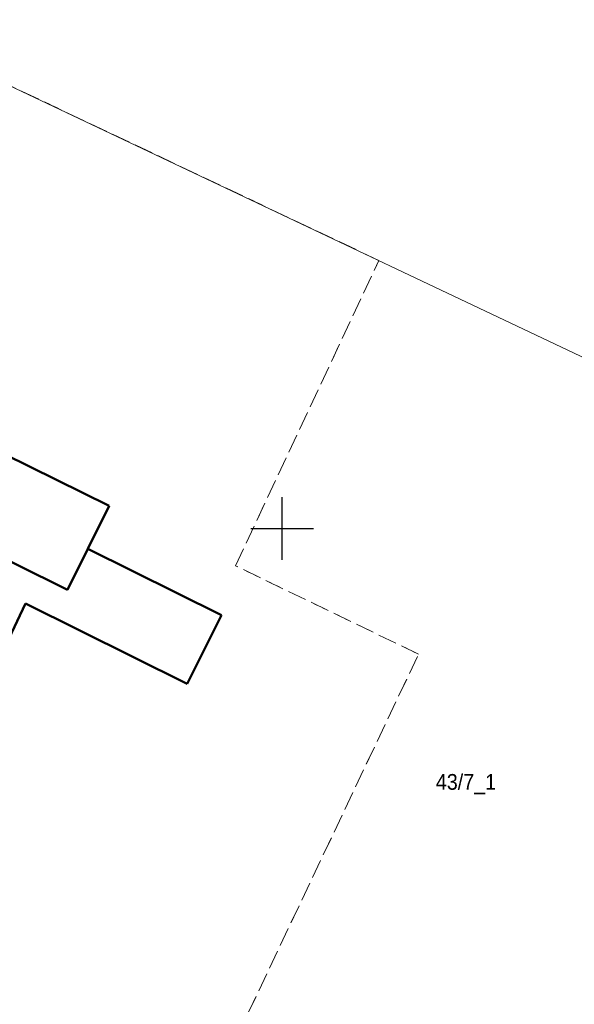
# Model space of a CAD drawing. Header units: feet. Extents: x 6524992 to 6535022, y 6047591 to 6067901.
# Tile 17 of 24: x 6531629 to 6531673, y 6049112 to 6049191. Entities that reach past the tile are written whole.
import ezdxf
from ezdxf.enums import TextEntityAlignment as Align

# ---------------------------------------------------------------- set-up
doc = ezdxf.new("R2010")
doc.units = ezdxf.units.FT
doc.header["$MEASUREMENT"] = 0
for name, pattern in [('1.5_0.5', [2, 1.5, -0.5]), ('218-500', [1, 0.5, -0.5]), ('219-500', [0])]:
    doc.linetypes.add(name, pattern=pattern)
doc.layers.get('0').update_dxf_attribs({"linetype": 'CONTINUOUS', "lineweight": 18})
for name, color, linetype, transparency in [('211-Nr działki', 7, 'CONTINUOUS', 0.5), ('217-Granica konturu klasyfikcyjnego', 7, 'CONTINUOUS', 0.5), ('218-Granica użytku', 7, 'CONTINUOUS', 0.5), ('219-Linia granicy', 7, 'CONTINUOUS', 0.5), ('312-Budynek (powierzchnia)', 7, 'CONTINUOUS', 0.5), ('Wstawianie ramki sekcyjnej z opisem', 7, 'CONTINUOUS', 0.5)]:
    doc.layers.add(name, color=color, linetype=linetype, transparency=transparency)
doc.styles.get("Standard").update_dxf_attribs({"font": 'arial.ttf'})

# ---------------------------------------------------------------- blocks, each defined once
blk = doc.blocks.new('RAMKA500K')
at = {"color": 0}
for p, q in [((50, 147.5), (50, 152.5)), ((47.5, 150), (52.5, 150))]:
    blk.add_line(p, q, dxfattribs=at)

msp = doc.modelspace()

# ---------------------------------------------------------------- linework, layer by layer
at = {"layer": '217-Granica konturu klasyfikcyjnego', "color": 3, "linetype": '1.5_0.5', "lineweight": 18, "flags": 128}
for points in [[(6531657.69, 6049171.37), (6531594.76, 6049201.18)], [(6531646.26, 6049147.03), (6531657.69, 6049171.37)], [(6531660.86, 6049139.99), (6531646.26, 6049147.03)], [(6531643.83, 6049104.13), (6531660.86, 6049139.99)]]:
    msp.add_lwpolyline(points, dxfattribs=at)
at = {"layer": '218-Granica użytku', "color": 3, "linetype": '218-500', "lineweight": 18, "flags": 128}
for points in [[(6531657.69, 6049171.37), (6531594.76, 6049201.18)], [(6531646.26, 6049147.03), (6531657.69, 6049171.37)], [(6531660.86, 6049139.99), (6531646.26, 6049147.03)], [(6531643.83, 6049104.13), (6531660.86, 6049139.99)]]:
    msp.add_lwpolyline(points, dxfattribs=at)
at = {"layer": '219-Linia granicy', "color": 3, "linetype": '219-500', "lineweight": 18, "flags": 128}
msp.add_lwpolyline([(6531721.91, 6049140.95), (6531594.76, 6049201.18)], dxfattribs=at)
at = {"layer": '312-Budynek (powierzchnia)', "color": 7, "linetype": 'Continuous', "lineweight": 50, "flags": 128}
for points in [[(6531627.79, 6049155.96), (6531636.19, 6049151.81)], [(6531632.87, 6049145.12), (6531616.48, 6049153.23)], [(6531616.48, 6049153.23), (6531632.87, 6049145.12)], [(6531636.19, 6049151.81), (6531634.5, 6049148.39)], [(6531634.5, 6049148.39), (6531632.87, 6049145.12)], [(6531632.87, 6049145.12), (6531634.5, 6049148.39)], [(6531634.5, 6049148.39), (6531645.15, 6049143.09)], [(6531629.52, 6049144.02), (6531618.41, 6049120.53)], [(6531642.42, 6049137.61), (6531629.52, 6049144.02)], [(6531645.15, 6049143.09), (6531642.42, 6049137.61)]]:
    msp.add_lwpolyline(points, dxfattribs=at)

# ---------------------------------------------------------------- block references
at = {"layer": 'Wstawianie ramki sekcyjnej z opisem', "color": 7, "linetype": 'Continuous', "lineweight": 13}
msp.add_blockref('RAMKA500K', (6531600, 6049000), dxfattribs=at)
msp.add_blockref('RAMKA500K', (6531600, 6049000), dxfattribs=at)

# ---------------------------------------------------------------- texts
at = {"layer": '211-Nr działki', "color": 3, "linetype": 'Continuous', "lineweight": 18, "width": 0.9}
msp.add_text('43/7_1', height=1.25, dxfattribs=at).set_placement((6531662.24, 6049130.43), align=Align.TOP_LEFT)

doc.saveas('drawing.dxf')
